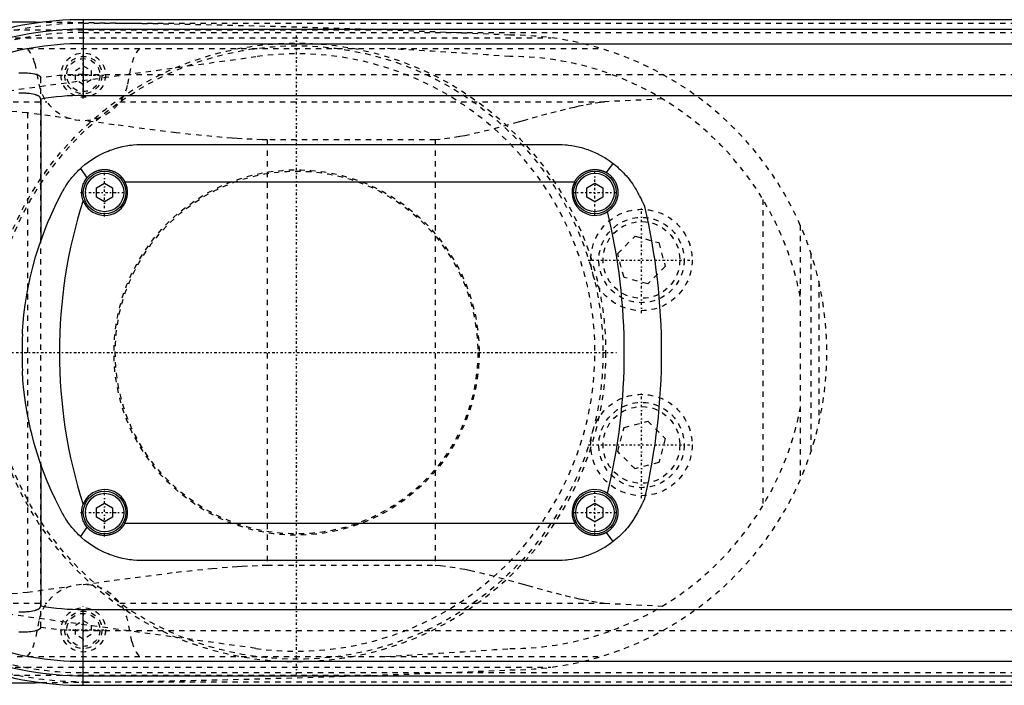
# Model space of a CAD drawing. Extents: x -702 to 168, y -90 to 90.
# Tile 4 of 8: x -452 to -267, y -62 to 62. Entities that reach past the tile are written whole.
import ezdxf

# ---------------------------------------------------------------- set-up
doc = ezdxf.new("R2010")
doc.units = 0
doc.linetypes.add('CENTER', pattern=[1.5, 0.45, -0.5, 0.05, -0.5])
doc.linetypes.add('DASHED', pattern=[2, 1, -1])
for name, color, linetype in [('AM_0', 7, 'CONTINUOUS'), ('AM_3', 7, 'DASHED'), ('AM_7', 7, 'CENTER')]:
    doc.layers.add(name, color=color, linetype=linetype)

msp = doc.modelspace()

# ---------------------------------------------------------------- linework, layer by layer
at = {"layer": 'AM_0', "color": 7, "linetype": 'CONTINUOUS'}
for p, q in [((50, 62.39), (-440, 62.39)), ((-440, 62.39), (-440, 48.19)), ((-440, 60.6), (50, 60.6)), ((-440, 57.89), (50, 57.89)), ((-440, 48.19), (50, 48.19)), ((-448, 47.52), (-448, 20.89)), ((-429, 39), (-351, 39)), ((-341.85, 33.72), (-340.59, 35.44)), ((-440.54, 34.48), (-439.33, 32.73)), ((-437.5, 30.87), (-436, 31.73)), ((-436, 31.73), (-434.5, 30.87)), ((-432.19, 32), (-347.81, 32)), ((-345.5, 30.87), (-344, 31.73)), ((-344, 31.73), (-342.5, 30.87)), ((-437.5, 29.13), (-437.5, 30.87)), ((-434.5, 30.87), (-434.5, 29.13)), ((-345.5, 29.13), (-345.5, 30.87)), ((-342.5, 30.87), (-342.5, 29.13)), ((-436, 28.27), (-437.5, 29.13)), ((-434.5, 29.13), (-436, 28.27)), ((-344, 28.27), (-345.5, 29.13)), ((-342.5, 29.13), (-344, 28.27)), ((-448, -20.89), (-448, -47.52)), ((-437.5, -29.13), (-436, -28.27)), ((-437.5, -30.87), (-437.5, -29.13)), ((-436, -28.27), (-434.5, -29.13)), ((-434.5, -29.13), (-434.5, -30.87)), ((-345.5, -29.13), (-344, -28.27)), ((-345.5, -30.87), (-345.5, -29.13)), ((-344, -28.27), (-342.5, -29.13)), ((-342.5, -29.13), (-342.5, -30.87)), ((-436, -31.73), (-437.5, -30.87)), ((-434.5, -30.87), (-436, -31.73)), ((-344, -31.73), (-345.5, -30.87)), ((-342.5, -30.87), (-344, -31.73)), ((-439.33, -32.73), (-440.54, -34.48)), ((-432.19, -32), (-347.81, -32)), ((-340.59, -35.44), (-341.85, -33.72)), ((-351, -39), (-429, -39)), ((-440, -62.39), (-440, -48.19)), ((-440, -48.19), (50, -48.19)), ((-440, -57.89), (50, -57.89)), ((-440, -60.6), (50, -60.6)), ((-440, -62.39), (50, -62.39))]:
    msp.add_line(p, q, dxfattribs=at)
for points in [[(-448, 47.52, 0), (-448, 47.53, 0), (-448, 47.54, 0), (-448, 47.55, 0), (-448, 47.55, 0), (-448, 47.56, 0), (-448, 47.57, 0), (-448, 47.57, 0), (-448, 47.58, 0), (-448.01, 47.59, 0), (-448.01, 47.6, 0), (-448.01, 47.61, 0), (-448.01, 47.61, 0), (-448.01, 47.62, 0), (-448.01, 47.63, 0), (-448.02, 47.64, 0), (-448.02, 47.65, 0), (-448.02, 47.66, 0), (-448.02, 47.66, 0), (-448.02, 47.67, 0), (-448.03, 47.67, 0), (-448.03, 47.68, 0), (-448.03, 47.69, 0), (-448.03, 47.69, 0), (-448.04, 47.7, 0), (-448.04, 47.71, 0), (-448.04, 47.71, 0), (-448.04, 47.72, 0), (-448.05, 47.73, 0), (-448.05, 47.73, 0), (-448.06, 47.74, 0), (-448.06, 47.75, 0), (-448.07, 47.76, 0), (-448.07, 47.76, 0), (-448.07, 47.77, 0), (-448.07, 47.78, 0), (-448.08, 47.78, 0), (-448.08, 47.79, 0), (-448.09, 47.8, 0), (-448.09, 47.81, 0), (-448.1, 47.81, 0), (-448.1, 47.81, 0), (-448.11, 47.82, 0), (-448.11, 47.83, 0), (-448.12, 47.83, 0), (-448.12, 47.84, 0), (-448.13, 47.85, 0), (-448.13, 47.85, 0), (-448.13, 47.86, 0), (-448.14, 47.86, 0), (-448.15, 47.87, 0), (-448.17, 47.89, 0), (-448.21, 47.93, 0), (-448.23, 47.95, 0), (-448.25, 47.97, 0), (-448.3, 48, 0), (-448.34, 48.03, 0), (-448.39, 48.06, 0), (-448.44, 48.09, 0), (-448.49, 48.11, 0), (-448.51, 48.13, 0), (-448.54, 48.14, 0), (-448.59, 48.16, 0), (-448.64, 48.19, 0), (-448.67, 48.2, 0), (-448.69, 48.21, 0), (-448.75, 48.23, 0), (-448.8, 48.25, 0), (-448.82, 48.26, 0), (-448.85, 48.27, 0), (-448.9, 48.28, 0), (-448.95, 48.3, 0), (-449.13, 48.35, 0), (-449.46, 48.43, 0), (-449.8, 48.49, 0), (-450.14, 48.54, 0), (-450.46, 48.57, 0), (-450.62, 48.58, 0), (-450.78, 48.6, 0), (-451.1, 48.62, 0), (-451.42, 48.63, 0), (-451.74, 48.63, 0), (-452.07, 48.63, 0)], [(-440.54, 34.48, 0), (-440.25, 34.74, 0), (-439.69, 35.22, 0), (-439.11, 35.66, 0), (-438.82, 35.88, 0), (-438.52, 36.08, 0), (-437.91, 36.48, 0), (-437.29, 36.84, 0), (-436.65, 37.18, 0), (-436, 37.49, 0), (-435.35, 37.77, 0), (-435.01, 37.9, 0), (-434.68, 38.02, 0), (-434.01, 38.25, 0), (-433.33, 38.44, 0), (-432.66, 38.6, 0), (-431.98, 38.74, 0), (-431.31, 38.84, 0), (-430.97, 38.89, 0), (-430.64, 38.92, 0), (-429.97, 38.97, 0), (-429.32, 39, 0), (-429, 39, 0)], [(-351, 39, 0), (-350.71, 39, 0), (-350.13, 38.98, 0), (-349.55, 38.94, 0), (-349.25, 38.91, 0), (-348.95, 38.88, 0), (-348.35, 38.79, 0), (-347.75, 38.69, 0), (-347.15, 38.56, 0), (-346.55, 38.41, 0), (-345.95, 38.23, 0), (-345.65, 38.14, 0), (-345.35, 38.03, 0), (-344.76, 37.81, 0), (-344.17, 37.57, 0), (-343.59, 37.3, 0), (-343.02, 37.01, 0), (-342.46, 36.7, 0), (-342.18, 36.53, 0), (-341.91, 36.36, 0), (-341.37, 36.01, 0), (-340.84, 35.63, 0), (-340.59, 35.44, 0)], [(-340.59, 35.44, 0), (-340.43, 35.31, 0), (-340.11, 35.05, 0), (-339.8, 34.79, 0), (-339.65, 34.65, 0), (-339.5, 34.52, 0), (-339.21, 34.24, 0), (-338.92, 33.96, 0), (-338.64, 33.67, 0), (-338.37, 33.38, 0), (-338.11, 33.09, 0), (-337.98, 32.93, 0), (-337.86, 32.78, 0), (-337.61, 32.48, 0), (-337.37, 32.17, 0), (-337.14, 31.85, 0), (-336.92, 31.53, 0), (-336.71, 31.21, 0), (-336.6, 31.04, 0), (-336.5, 30.88, 0), (-336.3, 30.55, 0), (-336.11, 30.21, 0), (-336.02, 30.04, 0)], [(-443.98, 30.04, 0), (-443.9, 30.18, 0), (-443.75, 30.46, 0), (-443.59, 30.73, 0), (-443.51, 30.86, 0), (-443.43, 31, 0), (-443.26, 31.26, 0), (-443.08, 31.52, 0), (-442.91, 31.78, 0), (-442.72, 32.03, 0), (-442.54, 32.29, 0), (-442.44, 32.41, 0), (-442.34, 32.53, 0), (-442.15, 32.78, 0), (-441.95, 33.02, 0), (-441.74, 33.25, 0), (-441.53, 33.49, 0), (-441.32, 33.71, 0), (-441.21, 33.83, 0), (-441.1, 33.94, 0), (-440.88, 34.16, 0), (-440.65, 34.38, 0), (-440.54, 34.48, 0)], [(-439.33, 32.73, 0), (-439.3, 32.75, 0), (-439.25, 32.81, 0), (-439.2, 32.87, 0), (-439.17, 32.9, 0), (-439.15, 32.93, 0), (-439.1, 32.98, 0), (-439.04, 33.04, 0), (-438.99, 33.09, 0), (-438.93, 33.14, 0), (-438.88, 33.19, 0), (-438.85, 33.22, 0), (-438.82, 33.25, 0), (-438.76, 33.3, 0), (-438.7, 33.35, 0), (-438.64, 33.39, 0), (-438.58, 33.44, 0), (-438.51, 33.49, 0), (-438.48, 33.51, 0), (-438.45, 33.53, 0), (-438.39, 33.58, 0), (-438.32, 33.62, 0), (-438.29, 33.64, 0), (-438.25, 33.66, 0), (-438.18, 33.7, 0), (-438.12, 33.74, 0), (-438.08, 33.76, 0), (-438.05, 33.78, 0), (-437.98, 33.82, 0), (-437.9, 33.86, 0), (-437.83, 33.89, 0), (-437.76, 33.92, 0), (-437.69, 33.96, 0), (-437.65, 33.97, 0), (-437.61, 33.99, 0), (-437.54, 34.02, 0), (-437.46, 34.04, 0), (-437.39, 34.07, 0), (-437.31, 34.09, 0), (-437.24, 34.12, 0), (-437.2, 34.13, 0), (-437.16, 34.14, 0), (-437.08, 34.16, 0), (-437.01, 34.18, 0), (-436.93, 34.2, 0), (-436.85, 34.22, 0), (-436.77, 34.23, 0), (-436.73, 34.24, 0), (-436.69, 34.24, 0), (-436.62, 34.26, 0), (-436.54, 34.27, 0), (-436.46, 34.28, 0), (-436.38, 34.28, 0), (-436.31, 34.29, 0), (-436.27, 34.29, 0), (-436.23, 34.29, 0), (-436.15, 34.3, 0), (-436.08, 34.3, 0), (-436, 34.3, 0), (-435.92, 34.3, 0), (-435.85, 34.3, 0), (-435.81, 34.3, 0), (-435.77, 34.29, 0), (-435.69, 34.29, 0), (-435.62, 34.28, 0), (-435.58, 34.28, 0), (-435.54, 34.28, 0), (-435.46, 34.27, 0), (-435.38, 34.26, 0), (-435.34, 34.25, 0), (-435.31, 34.24, 0), (-435.23, 34.23, 0), (-435.15, 34.22, 0), (-435.07, 34.2, 0), (-434.99, 34.18, 0), (-434.92, 34.16, 0), (-434.88, 34.15, 0), (-434.84, 34.14, 0), (-434.76, 34.12, 0), (-434.69, 34.09, 0), (-434.61, 34.07, 0), (-434.54, 34.04, 0), (-434.46, 34.02, 0), (-434.42, 34, 0), (-434.39, 33.99, 0), (-434.31, 33.96, 0), (-434.24, 33.92, 0), (-434.17, 33.89, 0), (-434.09, 33.85, 0), (-434.02, 33.82, 0), (-433.99, 33.8, 0), (-433.95, 33.78, 0), (-433.88, 33.74, 0), (-433.81, 33.7, 0), (-433.75, 33.66, 0), (-433.68, 33.62, 0), (-433.61, 33.58, 0), (-433.58, 33.55, 0), (-433.55, 33.53, 0), (-433.48, 33.49, 0), (-433.42, 33.44, 0), (-433.36, 33.39, 0), (-433.3, 33.34, 0), (-433.24, 33.3, 0), (-433.21, 33.27, 0), (-433.18, 33.25, 0), (-433.12, 33.19, 0), (-433.07, 33.14, 0), (-433.04, 33.12, 0), (-433.01, 33.09, 0), (-432.96, 33.04, 0), (-432.9, 32.98, 0), (-432.88, 32.96, 0), (-432.85, 32.93, 0), (-432.8, 32.87, 0), (-432.75, 32.81, 0), (-432.7, 32.75, 0), (-432.65, 32.69, 0), (-432.6, 32.63, 0), (-432.58, 32.6, 0), (-432.55, 32.57, 0), (-432.51, 32.51, 0), (-432.46, 32.44, 0), (-432.42, 32.38, 0), (-432.37, 32.31, 0), (-432.33, 32.24, 0), (-432.31, 32.21, 0), (-432.29, 32.17, 0), (-432.25, 32.11, 0), (-432.21, 32.04, 0), (-432.19, 32, 0)], [(-347.81, 32, 0), (-347.79, 32.03, 0), (-347.76, 32.09, 0), (-347.73, 32.14, 0), (-347.71, 32.17, 0), (-347.7, 32.2, 0), (-347.66, 32.25, 0), (-347.63, 32.31, 0), (-347.59, 32.36, 0), (-347.56, 32.42, 0), (-347.52, 32.47, 0), (-347.5, 32.5, 0), (-347.48, 32.52, 0), (-347.44, 32.57, 0), (-347.41, 32.63, 0), (-347.37, 32.68, 0), (-347.33, 32.72, 0), (-347.29, 32.77, 0), (-347.27, 32.8, 0), (-347.25, 32.82, 0), (-347.2, 32.87, 0), (-347.16, 32.91, 0), (-347.14, 32.94, 0), (-347.12, 32.96, 0), (-347.08, 33, 0), (-347.03, 33.05, 0), (-347.01, 33.07, 0), (-346.99, 33.09, 0), (-346.94, 33.13, 0), (-346.9, 33.18, 0), (-346.85, 33.22, 0), (-346.8, 33.26, 0), (-346.76, 33.3, 0), (-346.73, 33.32, 0), (-346.71, 33.34, 0), (-346.66, 33.38, 0), (-346.61, 33.42, 0), (-346.56, 33.46, 0), (-346.5, 33.5, 0), (-346.45, 33.53, 0), (-346.42, 33.55, 0), (-346.4, 33.57, 0), (-346.34, 33.6, 0), (-346.29, 33.64, 0), (-346.24, 33.67, 0), (-346.18, 33.71, 0), (-346.12, 33.74, 0), (-346.1, 33.75, 0), (-346.07, 33.77, 0), (-346.01, 33.8, 0), (-345.95, 33.83, 0), (-345.89, 33.86, 0), (-345.84, 33.89, 0), (-345.78, 33.92, 0), (-345.75, 33.93, 0), (-345.72, 33.94, 0), (-345.66, 33.97, 0), (-345.6, 33.99, 0), (-345.54, 34.02, 0), (-345.47, 34.04, 0), (-345.41, 34.06, 0), (-345.38, 34.07, 0), (-345.35, 34.08, 0), (-345.29, 34.1, 0), (-345.23, 34.12, 0), (-345.2, 34.13, 0), (-345.16, 34.14, 0), (-345.1, 34.16, 0), (-345.04, 34.17, 0), (-345.01, 34.18, 0), (-344.98, 34.19, 0), (-344.91, 34.2, 0), (-344.85, 34.22, 0), (-344.79, 34.23, 0), (-344.72, 34.24, 0), (-344.66, 34.25, 0), (-344.63, 34.25, 0), (-344.6, 34.26, 0), (-344.53, 34.27, 0), (-344.47, 34.27, 0), (-344.41, 34.28, 0), (-344.34, 34.29, 0), (-344.28, 34.29, 0), (-344.25, 34.29, 0), (-344.22, 34.29, 0), (-344.15, 34.3, 0), (-344.09, 34.3, 0), (-344.03, 34.3, 0), (-343.97, 34.3, 0), (-343.91, 34.3, 0), (-343.87, 34.3, 0), (-343.84, 34.3, 0), (-343.78, 34.29, 0), (-343.72, 34.29, 0), (-343.65, 34.29, 0), (-343.59, 34.28, 0), (-343.53, 34.27, 0), (-343.5, 34.27, 0), (-343.47, 34.27, 0), (-343.4, 34.26, 0), (-343.34, 34.25, 0), (-343.27, 34.24, 0), (-343.21, 34.23, 0), (-343.15, 34.21, 0), (-343.12, 34.21, 0), (-343.08, 34.2, 0), (-343.02, 34.19, 0), (-342.96, 34.17, 0), (-342.93, 34.16, 0), (-342.9, 34.16, 0), (-342.83, 34.14, 0), (-342.77, 34.12, 0), (-342.74, 34.11, 0), (-342.71, 34.1, 0), (-342.65, 34.08, 0), (-342.58, 34.06, 0), (-342.52, 34.04, 0), (-342.46, 34.02, 0), (-342.4, 33.99, 0), (-342.37, 33.98, 0), (-342.34, 33.97, 0), (-342.28, 33.94, 0), (-342.22, 33.92, 0), (-342.16, 33.89, 0), (-342.1, 33.86, 0), (-342.05, 33.83, 0), (-342.02, 33.82, 0), (-341.99, 33.8, 0), (-341.93, 33.77, 0), (-341.87, 33.74, 0), (-341.85, 33.72, 0)], [(-341.85, 33.72, 0), (-341.81, 33.7, 0), (-341.74, 33.66, 0), (-341.67, 33.62, 0), (-341.64, 33.59, 0), (-341.61, 33.57, 0), (-341.54, 33.53, 0), (-341.48, 33.48, 0), (-341.41, 33.43, 0), (-341.35, 33.38, 0), (-341.28, 33.33, 0), (-341.25, 33.31, 0), (-341.22, 33.28, 0), (-341.16, 33.23, 0), (-341.1, 33.18, 0), (-341.04, 33.12, 0), (-340.98, 33.07, 0), (-340.93, 33.01, 0), (-340.9, 32.98, 0), (-340.87, 32.95, 0), (-340.82, 32.89, 0), (-340.76, 32.83, 0), (-340.74, 32.8, 0), (-340.71, 32.77, 0), (-340.66, 32.71, 0), (-340.61, 32.64, 0), (-340.58, 32.61, 0), (-340.56, 32.58, 0), (-340.51, 32.51, 0), (-340.46, 32.45, 0), (-340.42, 32.38, 0), (-340.37, 32.31, 0), (-340.33, 32.24, 0), (-340.31, 32.21, 0), (-340.29, 32.17, 0), (-340.25, 32.1, 0), (-340.21, 32.03, 0), (-340.17, 31.96, 0), (-340.14, 31.89, 0), (-340.1, 31.82, 0), (-340.09, 31.78, 0), (-340.07, 31.74, 0), (-340.04, 31.67, 0), (-340.01, 31.59, 0), (-339.98, 31.52, 0), (-339.95, 31.44, 0), (-339.92, 31.36, 0), (-339.91, 31.32, 0), (-339.9, 31.28, 0), (-339.87, 31.2, 0), (-339.85, 31.13, 0), (-339.83, 31.05, 0), (-339.81, 30.97, 0), (-339.79, 30.89, 0), (-339.78, 30.85, 0), (-339.78, 30.81, 0), (-339.76, 30.73, 0), (-339.75, 30.65, 0), (-339.74, 30.57, 0), (-339.73, 30.49, 0), (-339.72, 30.41, 0), (-339.72, 30.37, 0), (-339.71, 30.33, 0), (-339.71, 30.24, 0), (-339.7, 30.16, 0), (-339.7, 30.12, 0), (-339.7, 30.08, 0), (-339.7, 30, 0), (-339.7, 29.92, 0), (-339.7, 29.88, 0), (-339.7, 29.84, 0), (-339.71, 29.76, 0), (-339.71, 29.68, 0), (-339.72, 29.6, 0), (-339.73, 29.52, 0), (-339.74, 29.44, 0), (-339.74, 29.4, 0), (-339.75, 29.36, 0), (-339.76, 29.28, 0), (-339.78, 29.2, 0), (-339.79, 29.12, 0), (-339.81, 29.04, 0), (-339.83, 28.96, 0), (-339.84, 28.92, 0), (-339.85, 28.88, 0), (-339.87, 28.8, 0), (-339.89, 28.73, 0), (-339.92, 28.65, 0), (-339.94, 28.57, 0), (-339.97, 28.5, 0), (-339.98, 28.46, 0), (-340, 28.42, 0), (-340.03, 28.35, 0), (-340.06, 28.28, 0), (-340.09, 28.2, 0), (-340.13, 28.13, 0), (-340.16, 28.06, 0), (-340.18, 28.02, 0), (-340.2, 27.99, 0), (-340.24, 27.91, 0), (-340.28, 27.84, 0), (-340.32, 27.78, 0), (-340.36, 27.71, 0), (-340.41, 27.64, 0), (-340.43, 27.61, 0), (-340.45, 27.57, 0), (-340.5, 27.51, 0), (-340.54, 27.44, 0), (-340.57, 27.41, 0), (-340.59, 27.38, 0), (-340.64, 27.31, 0), (-340.69, 27.25, 0), (-340.72, 27.22, 0), (-340.75, 27.19, 0), (-340.8, 27.13, 0), (-340.85, 27.07, 0), (-340.91, 27.01, 0), (-340.97, 26.95, 0), (-341.03, 26.89, 0), (-341.06, 26.87, 0), (-341.09, 26.84, 0), (-341.15, 26.78, 0), (-341.21, 26.73, 0), (-341.27, 26.68, 0), (-341.33, 26.63, 0), (-341.4, 26.58, 0), (-341.43, 26.55, 0), (-341.46, 26.53, 0), (-341.53, 26.48, 0), (-341.6, 26.43, 0), (-341.63, 26.41, 0)], [(-440.03, 28.49, 0), (-440.07, 28.61, 0), (-440.14, 28.85, 0), (-440.2, 29.09, 0), (-440.23, 29.21, 0), (-440.25, 29.34, 0), (-440.28, 29.58, 0), (-440.3, 29.83, 0), (-440.3, 30.08, 0), (-440.29, 30.33, 0), (-440.26, 30.58, 0), (-440.24, 30.7, 0), (-440.22, 30.82, 0), (-440.17, 31.07, 0), (-440.1, 31.31, 0), (-440.01, 31.54, 0), (-439.92, 31.77, 0), (-439.81, 32, 0), (-439.75, 32.11, 0), (-439.69, 32.21, 0), (-439.55, 32.42, 0), (-439.4, 32.63, 0), (-439.33, 32.73, 0)], [(-451.44, 3.41, 0), (-451.44, 3.41, 0), (-451.44, 3.41, 0), (-451.44, 3.41, 0), (-451.44, 3.41, 0), (-451.44, 3.41, 0), (-451.44, 3.41, 0), (-451.44, 3.41, 0), (-451.44, 3.41, 0), (-451.44, 3.41, 0), (-451.44, 3.42, 0), (-451.44, 3.42, 0), (-451.44, 3.42, 0), (-451.44, 3.42, 0), (-451.44, 3.42, 0), (-451.44, 3.42, 0), (-451.44, 3.42, 0), (-451.44, 3.42, 0), (-451.44, 3.42, 0), (-451.44, 3.42, 0), (-451.44, 3.42, 0), (-451.44, 3.42, 0), (-451.44, 3.42, 0), (-451.44, 3.42, 0), (-451.44, 3.42, 0), (-451.44, 3.42, 0), (-451.44, 3.42, 0), (-451.44, 3.42, 0), (-451.44, 3.42, 0), (-451.44, 3.42, 0), (-451.44, 3.42, 0), (-451.44, 3.42, 0), (-451.44, 3.42, 0), (-451.44, 3.42, 0), (-451.44, 3.42, 0), (-451.44, 3.43, 0), (-451.44, 3.43, 0), (-451.44, 3.43, 0), (-451.44, 3.43, 0), (-451.44, 3.44, 0), (-451.44, 3.45, 0), (-451.44, 3.45, 0), (-451.44, 3.46, 0), (-451.44, 3.46, 0), (-451.44, 3.47, 0), (-451.44, 3.48, 0), (-451.44, 3.49, 0), (-451.44, 3.5, 0), (-451.44, 3.5, 0), (-451.44, 3.51, 0), (-451.44, 3.52, 0), (-451.44, 3.53, 0), (-451.44, 3.53, 0), (-451.43, 3.54, 0), (-451.43, 3.55, 0), (-451.43, 3.56, 0), (-451.43, 3.56, 0), (-451.43, 3.57, 0), (-451.43, 3.58, 0), (-451.43, 3.59, 0), (-451.43, 3.63, 0), (-451.43, 3.7, 0), (-451.42, 3.77, 0), (-451.42, 3.85, 0), (-451.41, 3.94, 0), (-451.41, 3.98, 0), (-451.41, 4.03, 0), (-451.4, 4.12, 0), (-451.39, 4.23, 0), (-451.36, 4.63, 0), (-451.33, 5.03, 0), (-451.3, 5.47, 0), (-451.21, 6.44, 0), (-451.08, 7.57, 0), (-450.9, 8.91, 0), (-450.67, 10.45, 0), (-450.36, 12.16, 0), (-450.17, 13.07, 0), (-449.97, 14.02, 0), (-449.49, 15.98, 0), (-448.95, 17.92, 0), (-448.35, 19.84, 0), (-447.69, 21.74, 0), (-446.97, 23.63, 0), (-446.59, 24.56, 0), (-446.19, 25.49, 0), (-445.35, 27.33, 0), (-444.45, 29.15, 0), (-443.98, 30.04, 0)], [(-336.02, 30.04, 0), (-335.97, 29.95, 0), (-335.87, 29.75, 0), (-335.77, 29.56, 0), (-335.71, 29.46, 0), (-335.66, 29.36, 0), (-335.56, 29.16, 0), (-335.46, 28.97, 0), (-335.36, 28.78, 0), (-335.27, 28.59, 0), (-335.18, 28.41, 0), (-335.13, 28.33, 0), (-335.09, 28.24, 0), (-335.01, 28.08, 0), (-334.94, 27.93, 0), (-334.9, 27.84, 0), (-334.89, 27.82, 0), (-334.87, 27.8, 0), (-334.87, 27.79, 0), (-334.86, 27.77, 0), (-334.85, 27.75, 0), (-334.84, 27.73, 0), (-334.83, 27.71, 0), (-334.82, 27.69, 0), (-334.81, 27.67, 0), (-334.81, 27.66, 0), (-334.8, 27.65, 0), (-334.79, 27.63, 0), (-334.78, 27.61, 0), (-334.77, 27.59, 0), (-334.76, 27.57, 0), (-334.76, 27.55, 0), (-334.75, 27.54, 0), (-334.75, 27.54, 0), (-334.74, 27.52, 0), (-334.73, 27.5, 0), (-334.73, 27.5, 0), (-334.72, 27.49, 0), (-334.72, 27.47, 0), (-334.71, 27.46, 0), (-334.71, 27.45, 0), (-334.7, 27.45, 0), (-334.7, 27.43, 0), (-334.69, 27.42, 0), (-334.69, 27.41, 0), (-334.68, 27.4, 0), (-334.68, 27.39, 0), (-334.68, 27.39, 0), (-334.67, 27.38, 0), (-334.67, 27.38, 0), (-334.67, 27.37, 0), (-334.67, 27.36, 0), (-334.66, 27.36, 0), (-334.66, 27.36, 0), (-334.66, 27.35, 0), (-334.66, 27.35, 0), (-334.66, 27.35, 0), (-334.66, 27.35, 0), (-334.66, 27.35, 0)], [(-443.98, -30.04, 0), (-444.41, -29.21, 0), (-445.25, -27.54, 0), (-446.04, -25.84, 0), (-446.41, -24.98, 0), (-446.78, -24.12, 0), (-447.46, -22.38, 0), (-448.09, -20.62, 0), (-448.67, -18.85, 0), (-449.2, -17.06, 0), (-449.67, -15.26, 0), (-449.89, -14.36, 0), (-450.09, -13.45, 0), (-450.46, -11.63, 0), (-450.77, -9.81, 0), (-451.03, -8.01, 0), (-451.21, -6.45, 0), (-451.32, -5.17, 0), (-451.36, -4.67, 0), (-451.37, -4.59, 0), (-451.38, -4.45, 0), (-451.39, -4.32, 0), (-451.39, -4.26, 0), (-451.39, -4.2, 0), (-451.4, -4.09, 0), (-451.41, -3.99, 0), (-451.41, -3.9, 0), (-451.42, -3.82, 0), (-451.42, -3.75, 0), (-451.42, -3.72, 0), (-451.43, -3.68, 0), (-451.43, -3.63, 0), (-451.43, -3.58, 0), (-451.43, -3.55, 0), (-451.43, -3.54, 0), (-451.43, -3.54, 0), (-451.44, -3.53, 0), (-451.44, -3.53, 0), (-451.44, -3.52, 0), (-451.44, -3.52, 0), (-451.44, -3.51, 0), (-451.44, -3.51, 0), (-451.44, -3.5, 0), (-451.44, -3.5, 0), (-451.44, -3.49, 0), (-451.44, -3.49, 0), (-451.44, -3.48, 0), (-451.44, -3.48, 0), (-451.44, -3.47, 0), (-451.44, -3.47, 0), (-451.44, -3.47, 0), (-451.44, -3.47, 0), (-451.44, -3.46, 0), (-451.44, -3.46, 0), (-451.44, -3.45, 0), (-451.44, -3.45, 0), (-451.44, -3.45, 0), (-451.44, -3.45, 0), (-451.44, -3.44, 0), (-451.44, -3.44, 0), (-451.44, -3.44, 0), (-451.44, -3.44, 0), (-451.44, -3.43, 0), (-451.44, -3.43, 0), (-451.44, -3.43, 0), (-451.44, -3.43, 0), (-451.44, -3.42, 0), (-451.44, -3.42, 0), (-451.44, -3.42, 0), (-451.44, -3.42, 0), (-451.44, -3.42, 0), (-451.44, -3.42, 0), (-451.44, -3.42, 0), (-451.44, -3.42, 0), (-451.44, -3.41, 0), (-451.44, -3.41, 0), (-451.44, -3.41, 0)], [(-341.63, -26.41, 0), (-341.6, -26.43, 0), (-341.53, -26.48, 0), (-341.46, -26.53, 0), (-341.43, -26.55, 0), (-341.4, -26.58, 0), (-341.33, -26.63, 0), (-341.27, -26.68, 0), (-341.21, -26.73, 0), (-341.15, -26.78, 0), (-341.08, -26.84, 0), (-341.06, -26.87, 0), (-341.03, -26.89, 0), (-340.97, -26.95, 0), (-340.91, -27.01, 0), (-340.85, -27.07, 0), (-340.8, -27.13, 0), (-340.75, -27.19, 0), (-340.72, -27.22, 0), (-340.69, -27.25, 0), (-340.64, -27.31, 0), (-340.59, -27.38, 0), (-340.57, -27.41, 0), (-340.54, -27.44, 0), (-340.5, -27.51, 0), (-340.45, -27.57, 0), (-340.43, -27.61, 0), (-340.41, -27.64, 0), (-340.36, -27.71, 0), (-340.32, -27.78, 0), (-340.28, -27.84, 0), (-340.24, -27.91, 0), (-340.2, -27.99, 0), (-340.18, -28.02, 0), (-340.16, -28.06, 0), (-340.13, -28.13, 0), (-340.09, -28.2, 0), (-340.06, -28.28, 0), (-340.03, -28.35, 0), (-340, -28.42, 0), (-339.98, -28.46, 0), (-339.97, -28.5, 0), (-339.94, -28.57, 0), (-339.92, -28.65, 0), (-339.89, -28.73, 0), (-339.87, -28.8, 0), (-339.85, -28.88, 0), (-339.84, -28.92, 0), (-339.83, -28.96, 0), (-339.81, -29.04, 0), (-339.79, -29.12, 0), (-339.78, -29.2, 0), (-339.76, -29.28, 0), (-339.75, -29.36, 0), (-339.74, -29.4, 0), (-339.74, -29.44, 0), (-339.73, -29.52, 0), (-339.72, -29.6, 0), (-339.71, -29.68, 0), (-339.71, -29.76, 0), (-339.7, -29.84, 0), (-339.7, -29.88, 0), (-339.7, -29.92, 0), (-339.7, -30, 0), (-339.7, -30.08, 0), (-339.7, -30.12, 0), (-339.7, -30.16, 0), (-339.71, -30.24, 0), (-339.71, -30.32, 0), (-339.72, -30.37, 0), (-339.72, -30.41, 0), (-339.73, -30.49, 0), (-339.74, -30.57, 0), (-339.75, -30.65, 0), (-339.76, -30.73, 0), (-339.78, -30.81, 0), (-339.78, -30.85, 0), (-339.79, -30.89, 0), (-339.81, -30.97, 0), (-339.83, -31.05, 0), (-339.85, -31.13, 0), (-339.87, -31.21, 0), (-339.9, -31.28, 0), (-339.91, -31.32, 0), (-339.92, -31.36, 0), (-339.95, -31.44, 0), (-339.98, -31.52, 0), (-340.01, -31.59, 0), (-340.04, -31.67, 0), (-340.07, -31.74, 0), (-340.09, -31.78, 0), (-340.1, -31.82, 0), (-340.14, -31.89, 0), (-340.17, -31.96, 0), (-340.21, -32.03, 0), (-340.25, -32.1, 0), (-340.29, -32.17, 0), (-340.31, -32.21, 0), (-340.33, -32.24, 0), (-340.37, -32.31, 0), (-340.42, -32.38, 0), (-340.46, -32.45, 0), (-340.51, -32.51, 0), (-340.56, -32.58, 0), (-340.58, -32.61, 0), (-340.61, -32.64, 0), (-340.66, -32.71, 0), (-340.71, -32.77, 0), (-340.74, -32.8, 0), (-340.76, -32.83, 0), (-340.82, -32.89, 0), (-340.87, -32.95, 0), (-340.9, -32.98, 0), (-340.93, -33.01, 0), (-340.98, -33.07, 0), (-341.04, -33.12, 0), (-341.1, -33.18, 0), (-341.16, -33.23, 0), (-341.22, -33.28, 0), (-341.25, -33.31, 0), (-341.28, -33.33, 0), (-341.35, -33.38, 0), (-341.41, -33.43, 0), (-341.48, -33.48, 0), (-341.54, -33.53, 0), (-341.61, -33.57, 0), (-341.64, -33.6, 0), (-341.67, -33.62, 0), (-341.74, -33.66, 0), (-341.81, -33.7, 0), (-341.85, -33.72, 0)], [(-334.66, -27.35, 0), (-334.66, -27.35, 0), (-334.66, -27.35, 0), (-334.66, -27.35, 0), (-334.66, -27.35, 0), (-334.66, -27.36, 0), (-334.66, -27.36, 0), (-334.67, -27.37, 0), (-334.67, -27.37, 0), (-334.67, -27.38, 0), (-334.68, -27.39, 0), (-334.68, -27.39, 0), (-334.68, -27.39, 0), (-334.68, -27.4, 0), (-334.69, -27.41, 0), (-334.69, -27.42, 0), (-334.7, -27.44, 0), (-334.71, -27.45, 0), (-334.71, -27.46, 0), (-334.71, -27.46, 0), (-334.72, -27.48, 0), (-334.73, -27.49, 0), (-334.73, -27.5, 0), (-334.73, -27.51, 0), (-334.74, -27.52, 0), (-334.75, -27.54, 0), (-334.75, -27.55, 0), (-334.76, -27.56, 0), (-334.77, -27.58, 0), (-334.78, -27.6, 0), (-334.79, -27.61, 0), (-334.79, -27.63, 0), (-334.8, -27.65, 0), (-334.81, -27.67, 0), (-334.81, -27.68, 0), (-334.83, -27.7, 0), (-334.84, -27.72, 0), (-334.85, -27.74, 0), (-334.86, -27.76, 0), (-334.87, -27.79, 0), (-334.87, -27.8, 0), (-334.88, -27.81, 0), (-334.89, -27.83, 0), (-334.9, -27.86, 0), (-334.95, -27.94, 0), (-335.02, -28.1, 0), (-335.11, -28.27, 0), (-335.15, -28.36, 0), (-335.19, -28.44, 0), (-335.28, -28.62, 0), (-335.37, -28.8, 0), (-335.47, -28.99, 0), (-335.56, -29.17, 0), (-335.66, -29.36, 0), (-335.71, -29.46, 0), (-335.77, -29.56, 0), (-335.87, -29.75, 0), (-335.97, -29.95, 0), (-336.02, -30.04, 0)], [(-439.33, -32.73, 0), (-439.4, -32.63, 0), (-439.55, -32.43, 0), (-439.69, -32.21, 0), (-439.75, -32.11, 0), (-439.81, -32, 0), (-439.92, -31.77, 0), (-440.01, -31.54, 0), (-440.1, -31.31, 0), (-440.17, -31.07, 0), (-440.22, -30.82, 0), (-440.24, -30.7, 0), (-440.26, -30.58, 0), (-440.29, -30.33, 0), (-440.3, -30.08, 0), (-440.3, -29.83, 0), (-440.28, -29.58, 0), (-440.25, -29.34, 0), (-440.23, -29.21, 0), (-440.2, -29.09, 0), (-440.14, -28.85, 0), (-440.07, -28.61, 0), (-440.03, -28.49, 0)], [(-440.54, -34.48, 0), (-440.65, -34.38, 0), (-440.88, -34.16, 0), (-441.1, -33.94, 0), (-441.21, -33.83, 0), (-441.32, -33.71, 0), (-441.53, -33.49, 0), (-441.74, -33.25, 0), (-441.95, -33.02, 0), (-442.15, -32.78, 0), (-442.34, -32.53, 0), (-442.44, -32.41, 0), (-442.53, -32.29, 0), (-442.72, -32.04, 0), (-442.9, -31.78, 0), (-443.08, -31.52, 0), (-443.26, -31.26, 0), (-443.42, -31, 0), (-443.51, -30.86, 0), (-443.59, -30.73, 0), (-443.75, -30.46, 0), (-443.9, -30.18, 0), (-443.98, -30.04, 0)], [(-336.02, -30.04, 0), (-336.12, -30.22, 0), (-336.31, -30.56, 0), (-336.51, -30.9, 0), (-336.62, -31.06, 0), (-336.72, -31.23, 0), (-336.94, -31.56, 0), (-337.17, -31.89, 0), (-337.41, -32.21, 0), (-337.65, -32.53, 0), (-337.91, -32.84, 0), (-338.04, -33, 0), (-338.17, -33.15, 0), (-338.43, -33.45, 0), (-338.71, -33.74, 0), (-338.98, -34.02, 0), (-339.26, -34.3, 0), (-339.55, -34.57, 0), (-339.7, -34.7, 0), (-339.84, -34.83, 0), (-340.14, -35.08, 0), (-340.44, -35.32, 0), (-340.59, -35.44, 0)], [(-432.19, -32, 0), (-432.21, -32.04, 0), (-432.25, -32.11, 0), (-432.29, -32.17, 0), (-432.31, -32.21, 0), (-432.33, -32.24, 0), (-432.37, -32.31, 0), (-432.42, -32.38, 0), (-432.46, -32.44, 0), (-432.51, -32.51, 0), (-432.55, -32.57, 0), (-432.58, -32.6, 0), (-432.6, -32.63, 0), (-432.65, -32.69, 0), (-432.7, -32.75, 0), (-432.75, -32.81, 0), (-432.8, -32.87, 0), (-432.85, -32.93, 0), (-432.88, -32.95, 0), (-432.9, -32.98, 0), (-432.96, -33.04, 0), (-433.01, -33.09, 0), (-433.04, -33.12, 0), (-433.06, -33.14, 0), (-433.12, -33.19, 0), (-433.18, -33.25, 0), (-433.21, -33.27, 0), (-433.24, -33.3, 0), (-433.3, -33.34, 0), (-433.36, -33.39, 0), (-433.42, -33.44, 0), (-433.48, -33.49, 0), (-433.55, -33.53, 0), (-433.58, -33.55, 0), (-433.61, -33.58, 0), (-433.68, -33.62, 0), (-433.75, -33.66, 0), (-433.81, -33.7, 0), (-433.88, -33.74, 0), (-433.95, -33.78, 0), (-433.99, -33.8, 0), (-434.02, -33.82, 0), (-434.09, -33.85, 0), (-434.17, -33.89, 0), (-434.24, -33.92, 0), (-434.31, -33.96, 0), (-434.39, -33.99, 0), (-434.42, -34, 0), (-434.46, -34.02, 0), (-434.54, -34.04, 0), (-434.61, -34.07, 0), (-434.69, -34.09, 0), (-434.76, -34.12, 0), (-434.84, -34.14, 0), (-434.88, -34.15, 0), (-434.92, -34.16, 0), (-434.99, -34.18, 0), (-435.07, -34.2, 0), (-435.15, -34.21, 0), (-435.23, -34.23, 0), (-435.3, -34.24, 0), (-435.34, -34.25, 0), (-435.38, -34.26, 0), (-435.46, -34.27, 0), (-435.54, -34.28, 0), (-435.58, -34.28, 0), (-435.61, -34.28, 0), (-435.69, -34.29, 0), (-435.77, -34.29, 0), (-435.81, -34.3, 0), (-435.85, -34.3, 0), (-435.92, -34.3, 0), (-436, -34.3, 0), (-436.07, -34.3, 0), (-436.15, -34.3, 0), (-436.23, -34.29, 0), (-436.27, -34.29, 0), (-436.31, -34.29, 0), (-436.38, -34.28, 0), (-436.46, -34.28, 0), (-436.54, -34.27, 0), (-436.62, -34.26, 0), (-436.69, -34.24, 0), (-436.73, -34.24, 0), (-436.77, -34.23, 0), (-436.85, -34.22, 0), (-436.93, -34.2, 0), (-437, -34.18, 0), (-437.08, -34.16, 0), (-437.16, -34.14, 0), (-437.2, -34.13, 0), (-437.24, -34.12, 0), (-437.31, -34.1, 0), (-437.39, -34.07, 0), (-437.46, -34.04, 0), (-437.54, -34.02, 0), (-437.61, -33.99, 0), (-437.65, -33.97, 0), (-437.69, -33.96, 0), (-437.76, -33.92, 0), (-437.83, -33.89, 0), (-437.9, -33.86, 0), (-437.98, -33.82, 0), (-438.05, -33.78, 0), (-438.08, -33.76, 0), (-438.12, -33.74, 0), (-438.18, -33.7, 0), (-438.25, -33.66, 0), (-438.29, -33.64, 0), (-438.32, -33.62, 0), (-438.39, -33.58, 0), (-438.45, -33.53, 0), (-438.48, -33.51, 0), (-438.52, -33.49, 0), (-438.58, -33.44, 0), (-438.64, -33.39, 0), (-438.7, -33.35, 0), (-438.76, -33.3, 0), (-438.82, -33.25, 0), (-438.85, -33.22, 0), (-438.88, -33.2, 0), (-438.93, -33.14, 0), (-438.99, -33.09, 0), (-439.04, -33.04, 0), (-439.1, -32.98, 0), (-439.15, -32.93, 0), (-439.17, -32.9, 0), (-439.2, -32.87, 0), (-439.25, -32.81, 0), (-439.3, -32.75, 0), (-439.33, -32.73, 0)], [(-341.85, -33.72, 0), (-341.87, -33.74, 0), (-341.93, -33.77, 0), (-341.99, -33.8, 0), (-342.02, -33.82, 0), (-342.05, -33.83, 0), (-342.1, -33.86, 0), (-342.16, -33.89, 0), (-342.22, -33.92, 0), (-342.28, -33.94, 0), (-342.34, -33.97, 0), (-342.37, -33.98, 0), (-342.4, -33.99, 0), (-342.46, -34.02, 0), (-342.52, -34.04, 0), (-342.58, -34.06, 0), (-342.65, -34.08, 0), (-342.71, -34.1, 0), (-342.74, -34.11, 0), (-342.77, -34.12, 0), (-342.83, -34.14, 0), (-342.9, -34.16, 0), (-342.93, -34.16, 0), (-342.96, -34.17, 0), (-343.02, -34.19, 0), (-343.08, -34.2, 0), (-343.12, -34.21, 0), (-343.15, -34.21, 0), (-343.21, -34.23, 0), (-343.27, -34.24, 0), (-343.34, -34.25, 0), (-343.4, -34.26, 0), (-343.47, -34.27, 0), (-343.5, -34.27, 0), (-343.53, -34.27, 0), (-343.59, -34.28, 0), (-343.65, -34.29, 0), (-343.72, -34.29, 0), (-343.78, -34.29, 0), (-343.84, -34.3, 0), (-343.87, -34.3, 0), (-343.91, -34.3, 0), (-343.97, -34.3, 0), (-344.03, -34.3, 0), (-344.09, -34.3, 0), (-344.15, -34.3, 0), (-344.22, -34.29, 0), (-344.25, -34.29, 0), (-344.28, -34.29, 0), (-344.34, -34.29, 0), (-344.41, -34.28, 0), (-344.47, -34.27, 0), (-344.53, -34.27, 0), (-344.6, -34.26, 0), (-344.63, -34.25, 0), (-344.66, -34.25, 0), (-344.72, -34.24, 0), (-344.79, -34.23, 0), (-344.85, -34.22, 0), (-344.91, -34.2, 0), (-344.98, -34.19, 0), (-345.01, -34.18, 0), (-345.04, -34.17, 0), (-345.1, -34.16, 0), (-345.16, -34.14, 0), (-345.2, -34.13, 0), (-345.23, -34.12, 0), (-345.29, -34.1, 0), (-345.35, -34.08, 0), (-345.38, -34.07, 0), (-345.41, -34.06, 0), (-345.47, -34.04, 0), (-345.54, -34.02, 0), (-345.6, -33.99, 0), (-345.66, -33.97, 0), (-345.72, -33.94, 0), (-345.75, -33.93, 0), (-345.78, -33.92, 0), (-345.84, -33.89, 0), (-345.89, -33.86, 0), (-345.95, -33.83, 0), (-346.01, -33.8, 0), (-346.07, -33.77, 0), (-346.1, -33.75, 0), (-346.12, -33.74, 0), (-346.18, -33.71, 0), (-346.24, -33.67, 0), (-346.29, -33.64, 0), (-346.34, -33.6, 0), (-346.4, -33.57, 0), (-346.42, -33.55, 0), (-346.45, -33.53, 0), (-346.5, -33.5, 0), (-346.56, -33.46, 0), (-346.61, -33.42, 0), (-346.66, -33.38, 0), (-346.71, -33.34, 0), (-346.73, -33.32, 0), (-346.76, -33.3, 0), (-346.8, -33.26, 0), (-346.85, -33.22, 0), (-346.9, -33.18, 0), (-346.94, -33.13, 0), (-346.99, -33.09, 0), (-347.01, -33.07, 0), (-347.03, -33.05, 0), (-347.08, -33, 0), (-347.12, -32.96, 0), (-347.14, -32.94, 0), (-347.16, -32.91, 0), (-347.2, -32.87, 0), (-347.25, -32.82, 0), (-347.27, -32.8, 0), (-347.29, -32.77, 0), (-347.33, -32.72, 0), (-347.37, -32.68, 0), (-347.41, -32.63, 0), (-347.44, -32.57, 0), (-347.48, -32.52, 0), (-347.5, -32.5, 0), (-347.52, -32.47, 0), (-347.56, -32.42, 0), (-347.59, -32.36, 0), (-347.63, -32.31, 0), (-347.66, -32.25, 0), (-347.7, -32.2, 0), (-347.71, -32.17, 0), (-347.73, -32.14, 0), (-347.76, -32.09, 0), (-347.79, -32.03, 0), (-347.81, -32, 0)], [(-429, -39, 0), (-429.32, -39, 0), (-429.97, -38.97, 0), (-430.64, -38.92, 0), (-430.97, -38.89, 0), (-431.31, -38.84, 0), (-431.98, -38.74, 0), (-432.66, -38.6, 0), (-433.33, -38.44, 0), (-434.01, -38.25, 0), (-434.68, -38.02, 0), (-435.01, -37.9, 0), (-435.35, -37.77, 0), (-436, -37.49, 0), (-436.65, -37.18, 0), (-437.29, -36.84, 0), (-437.91, -36.48, 0), (-438.52, -36.08, 0), (-438.82, -35.88, 0), (-439.11, -35.66, 0), (-439.69, -35.22, 0), (-440.25, -34.74, 0), (-440.54, -34.48, 0)], [(-340.59, -35.44, 0), (-340.84, -35.63, 0), (-341.37, -36.01, 0), (-341.91, -36.36, 0), (-342.18, -36.53, 0), (-342.46, -36.7, 0), (-343.02, -37.01, 0), (-343.59, -37.3, 0), (-344.17, -37.57, 0), (-344.76, -37.81, 0), (-345.35, -38.03, 0), (-345.65, -38.14, 0), (-345.95, -38.23, 0), (-346.55, -38.41, 0), (-347.15, -38.56, 0), (-347.75, -38.69, 0), (-348.35, -38.79, 0), (-348.95, -38.88, 0), (-349.25, -38.91, 0), (-349.55, -38.94, 0), (-350.13, -38.98, 0), (-350.71, -39, 0), (-351, -39, 0)], [(-452.07, -48.63, 0), (-451.74, -48.63, 0), (-451.42, -48.63, 0), (-451.1, -48.62, 0), (-450.78, -48.6, 0), (-450.62, -48.58, 0), (-450.46, -48.57, 0), (-450.14, -48.54, 0), (-449.8, -48.49, 0), (-449.46, -48.43, 0), (-449.13, -48.35, 0), (-448.95, -48.3, 0), (-448.9, -48.28, 0), (-448.85, -48.27, 0), (-448.82, -48.26, 0), (-448.8, -48.25, 0), (-448.75, -48.23, 0), (-448.69, -48.21, 0), (-448.67, -48.2, 0), (-448.64, -48.19, 0), (-448.59, -48.16, 0), (-448.54, -48.14, 0), (-448.51, -48.13, 0), (-448.49, -48.11, 0), (-448.44, -48.09, 0), (-448.39, -48.06, 0), (-448.34, -48.03, 0), (-448.3, -48, 0), (-448.25, -47.97, 0), (-448.23, -47.95, 0), (-448.21, -47.93, 0), (-448.19, -47.91, 0), (-448.18, -47.9, 0), (-448.17, -47.9, 0), (-448.17, -47.89, 0), (-448.17, -47.89, 0), (-448.16, -47.88, 0), (-448.15, -47.88, 0), (-448.15, -47.87, 0), (-448.14, -47.86, 0), (-448.13, -47.86, 0), (-448.13, -47.85, 0), (-448.13, -47.85, 0), (-448.12, -47.84, 0), (-448.12, -47.83, 0), (-448.11, -47.83, 0), (-448.11, -47.82, 0), (-448.1, -47.81, 0), (-448.1, -47.81, 0), (-448.09, -47.81, 0), (-448.09, -47.8, 0), (-448.08, -47.79, 0), (-448.08, -47.78, 0), (-448.07, -47.78, 0), (-448.07, -47.77, 0), (-448.07, -47.76, 0), (-448.07, -47.76, 0), (-448.06, -47.75, 0), (-448.06, -47.74, 0), (-448.05, -47.73, 0), (-448.05, -47.73, 0), (-448.04, -47.72, 0), (-448.04, -47.71, 0), (-448.04, -47.71, 0), (-448.04, -47.7, 0), (-448.03, -47.69, 0), (-448.03, -47.69, 0), (-448.03, -47.68, 0), (-448.03, -47.67, 0), (-448.02, -47.67, 0), (-448.02, -47.66, 0), (-448.02, -47.66, 0), (-448.02, -47.65, 0), (-448.02, -47.64, 0), (-448.01, -47.63, 0), (-448.01, -47.62, 0), (-448.01, -47.61, 0), (-448.01, -47.61, 0), (-448.01, -47.6, 0), (-448.01, -47.59, 0), (-448, -47.58, 0), (-448, -47.57, 0), (-448, -47.57, 0), (-448, -47.56, 0), (-448, -47.55, 0), (-448, -47.55, 0), (-448, -47.54, 0), (-448, -47.53, 0), (-448, -47.52, 0)]]:
    msp.add_polyline3d(points, dxfattribs=at)
for centre, radius in [((-436, 30), 4), ((-436, 30), 3.6), ((-344, 30), 4), ((-344, 30), 3.6), ((-436, -30), 4), ((-436, -30), 3.6), ((-344, -30), 4), ((-344, -30), 3.6)]:
    msp.add_circle(centre, radius, dxfattribs=at)
for centre, radius, start, end in [((-471.93, -2437.99), 2500, 89.44825, 89.86403), ((-440, 0), 62.39, 90, 108.6977), ((-440, 0), 60.6, 90, 109.2721), ((-440, 0), 57.89, 90, 109.4116), ((-440, 0), 48.19, 90, 99.5555), ((-436, 30), 4.3, 200.5076, 27.7177), ((-344, 30), 4.3, 152.2823, 303.4459), ((-351.5, 0), 93, 162.1586, 197.8414), ((-451.5, 0), 113, 346.4829, 13.5171), ((-451.5, 0), 120, 346.8254, 13.1746), ((-351.5, 0), 100, 178.0435, 181.9565), ((-436, -30), 4.3, 332.2823, 159.4924), ((-344, -30), 4.3, 56.5541, 207.7177), ((-440, 0), 48.19, 260.4445, 270), ((-440, 0), 57.89, 250.5884, 270), ((-440, 0), 60.6, 250.7279, 270), ((-440, 0), 62.39, 251.3023, 270), ((-471.93, 2437.99), 2500, 270.13597, 270.55175)]:
    msp.add_arc(centre, radius, start, end, dxfattribs=at)
at = {"layer": 'AM_3', "color": 6, "linetype": 'DASHED'}
for p, q in [((-440, 61.72), (50, 61.72)), ((-531.04, 60.5), (-385.14, 60.5)), ((-440, 60.02), (50, 60.02)), ((-562.76, 59), (-352.3, 59)), ((-594.4, 57), (-342.93, 57)), ((-460, 48.25), (-407.66, 55.47)), ((-449.12, 54.2), (-448.33, 50.31)), ((-441.5, 52.87), (-440, 53.73)), ((-440, 53.73), (-438.5, 52.87)), ((-431.67, 50.31), (-430.88, 54.2)), ((-441.5, 51.13), (-441.5, 52.87)), ((-440, 52.11), (50, 52.11)), ((-438.5, 52.87), (-438.5, 51.13)), ((-448, -51.49), (-448, 51.49)), ((-440, 50.27), (-441.5, 51.13)), ((-438.5, 51.13), (-440, 50.27)), ((-479.16, 47), (-446.87, 47)), ((-433.13, 47), (-342.19, 47)), ((-331.34, 47.53), (-342.19, 47)), ((-450.5, 44.92), (-450.5, -44.92)), ((-442.28, 43.81), (-450.5, 44.92)), ((-374, 39.86), (-405.5, 39.86)), ((-405.5, 39.86), (-405.5, -39.86)), ((-374, 39.86), (-374, -39.86)), ((-312.5, 28.71), (-312.5, -28.71)), ((-305.5, 23.87), (-305.5, -23.87)), ((-339.74, 18.54), (-336.48, 21.8)), ((-336.48, 21.8), (-332.02, 20.61)), ((-332.02, 20.61), (-330.82, 16.15)), ((-338.55, 14.07), (-339.74, 18.54)), ((-303.5, 18.65), (-303.5, -18.65)), ((-330.82, 16.15), (-334.09, 12.88)), ((-334.09, 12.88), (-338.55, 14.07)), ((-302, 13.28), (-302, -13.28)), ((-338.55, -14.07), (-334.09, -12.88)), ((-334.09, -12.88), (-330.82, -16.15)), ((-339.74, -18.54), (-338.55, -14.07)), ((-330.82, -16.15), (-332.02, -20.61)), ((-336.48, -21.8), (-339.74, -18.54)), ((-332.02, -20.61), (-336.48, -21.8)), ((-405.5, -39.86), (-374, -39.86)), ((-450.5, -44.92), (-442.28, -43.81)), ((-479.16, -47), (-446.87, -47)), ((-433.13, -47), (-342.19, -47)), ((-342.19, -47), (-331.34, -47.53)), ((-407.66, -55.47), (-460, -48.25)), ((-448.33, -50.31), (-449.12, -54.2)), ((-441.5, -51.13), (-440, -50.27)), ((-441.5, -52.87), (-441.5, -51.13)), ((-440, -50.27), (-438.5, -51.13)), ((-438.5, -51.13), (-438.5, -52.87)), ((-430.88, -54.2), (-431.67, -50.31)), ((-440, -53.73), (-441.5, -52.87)), ((-440, -52.11), (50, -52.11)), ((-438.5, -52.87), (-440, -53.73)), ((-594.4, -57), (-342.93, -57)), ((-562.76, -59), (-352.3, -59)), ((-531.04, -60.5), (-385.14, -60.5)), ((-440, -60.02), (50, -60.02)), ((-440, -61.72), (50, -61.72))]:
    msp.add_line(p, q, dxfattribs=at)
for points in [[(-452.09, 52.45, 0), (-451.77, 52.45, 0), (-451.44, 52.45, 0), (-451.12, 52.45, 0), (-450.81, 52.43, 0), (-450.65, 52.42, 0), (-450.49, 52.41, 0), (-450.18, 52.39, 0), (-449.84, 52.35, 0), (-449.51, 52.3, 0), (-449.17, 52.23, 0), (-448.99, 52.19, 0), (-448.93, 52.17, 0), (-448.88, 52.16, 0), (-448.86, 52.15, 0), (-448.83, 52.15, 0), (-448.78, 52.13, 0), (-448.73, 52.11, 0), (-448.71, 52.1, 0), (-448.68, 52.1, 0), (-448.63, 52.08, 0), (-448.58, 52.06, 0), (-448.55, 52.05, 0), (-448.53, 52.04, 0), (-448.48, 52.01, 0), (-448.42, 51.99, 0), (-448.37, 51.96, 0), (-448.33, 51.93, 0), (-448.28, 51.91, 0), (-448.26, 51.89, 0), (-448.24, 51.87, 0), (-448.19, 51.84, 0), (-448.17, 51.82, 0), (-448.16, 51.82, 0), (-448.16, 51.81, 0), (-448.15, 51.81, 0), (-448.15, 51.8, 0), (-448.14, 51.8, 0), (-448.14, 51.79, 0), (-448.13, 51.78, 0), (-448.12, 51.78, 0), (-448.12, 51.77, 0), (-448.11, 51.77, 0), (-448.11, 51.76, 0), (-448.1, 51.76, 0), (-448.1, 51.75, 0), (-448.09, 51.74, 0), (-448.09, 51.73, 0), (-448.08, 51.73, 0), (-448.08, 51.72, 0), (-448.08, 51.72, 0), (-448.07, 51.71, 0), (-448.07, 51.7, 0), (-448.06, 51.7, 0), (-448.06, 51.69, 0), (-448.05, 51.68, 0), (-448.05, 51.68, 0), (-448.05, 51.67, 0), (-448.04, 51.67, 0), (-448.04, 51.66, 0), (-448.04, 51.65, 0), (-448.04, 51.65, 0), (-448.03, 51.64, 0), (-448.03, 51.63, 0), (-448.03, 51.63, 0), (-448.02, 51.62, 0), (-448.02, 51.61, 0), (-448.02, 51.6, 0), (-448.02, 51.6, 0), (-448.01, 51.59, 0), (-448.01, 51.58, 0), (-448.01, 51.57, 0), (-448.01, 51.57, 0), (-448.01, 51.56, 0), (-448.01, 51.55, 0), (-448, 51.54, 0), (-448, 51.53, 0), (-448, 51.53, 0), (-448, 51.52, 0), (-448, 51.52, 0), (-448, 51.51, 0), (-448, 51.5, 0), (-448, 51.49, 0)], [(-450.5, 44.92, 0), (-455.36, 45.37, 0), (-464.99, 46.16, 0), (-474.48, 46.77, 0), (-479.16, 47, 0)], [(-342.19, 47, 0), (-342.98, 46.89, 0), (-344.59, 46.63, 0), (-346.23, 46.32, 0), (-347.06, 46.15, 0), (-347.9, 45.96, 0), (-349.59, 45.57, 0), (-351.31, 45.13, 0), (-353.05, 44.67, 0), (-354.82, 44.19, 0), (-356.6, 43.69, 0), (-357.49, 43.44, 0), (-358.39, 43.18, 0), (-360.2, 42.68, 0), (-362.01, 42.18, 0), (-363.84, 41.7, 0), (-365.68, 41.25, 0), (-367.52, 40.83, 0), (-368.44, 40.64, 0), (-369.37, 40.47, 0), (-371.22, 40.17, 0), (-373.07, 39.94, 0), (-374, 39.86, 0)], [(-405.5, 39.86, 0), (-406.43, 39.89, 0), (-408.3, 39.97, 0), (-410.18, 40.07, 0), (-411.12, 40.12, 0), (-412.06, 40.19, 0), (-413.96, 40.33, 0), (-415.86, 40.49, 0), (-422.58, 41.18, 0), (-434.21, 42.69, 0), (-440.04, 43.5, 0)], [(-440.04, -43.5, 0), (-434.21, -42.69, 0), (-422.58, -41.18, 0), (-415.86, -40.49, 0), (-413.96, -40.33, 0), (-412.06, -40.19, 0), (-411.12, -40.12, 0), (-410.18, -40.07, 0), (-408.3, -39.97, 0), (-406.43, -39.89, 0), (-405.5, -39.86, 0)], [(-374, -39.86, 0), (-373.07, -39.94, 0), (-371.22, -40.17, 0), (-369.37, -40.47, 0), (-368.44, -40.64, 0), (-367.52, -40.83, 0), (-365.68, -41.25, 0), (-363.84, -41.7, 0), (-362.01, -42.18, 0), (-360.2, -42.68, 0), (-358.39, -43.18, 0), (-357.49, -43.44, 0), (-356.6, -43.69, 0), (-354.82, -44.19, 0), (-353.05, -44.67, 0), (-351.31, -45.13, 0), (-349.59, -45.57, 0), (-347.9, -45.96, 0), (-347.06, -46.15, 0), (-346.23, -46.32, 0), (-344.59, -46.63, 0), (-342.98, -46.89, 0), (-342.19, -47, 0)], [(-479.16, -47, 0), (-474.48, -46.77, 0), (-464.99, -46.16, 0), (-455.36, -45.37, 0), (-450.5, -44.92, 0)], [(-448, -51.49, 0), (-448, -51.5, 0), (-448, -51.51, 0), (-448, -51.52, 0), (-448, -51.52, 0), (-448, -51.53, 0), (-448, -51.53, 0), (-448, -51.54, 0), (-448.01, -51.55, 0), (-448.01, -51.56, 0), (-448.01, -51.57, 0), (-448.01, -51.57, 0), (-448.01, -51.58, 0), (-448.01, -51.59, 0), (-448.02, -51.6, 0), (-448.02, -51.6, 0), (-448.02, -51.61, 0), (-448.02, -51.62, 0), (-448.03, -51.63, 0), (-448.03, -51.63, 0), (-448.03, -51.64, 0), (-448.04, -51.65, 0), (-448.04, -51.65, 0), (-448.04, -51.66, 0), (-448.04, -51.67, 0), (-448.05, -51.67, 0), (-448.05, -51.68, 0), (-448.05, -51.68, 0), (-448.06, -51.69, 0), (-448.06, -51.7, 0), (-448.07, -51.7, 0), (-448.07, -51.71, 0), (-448.08, -51.72, 0), (-448.08, -51.72, 0), (-448.08, -51.73, 0), (-448.09, -51.73, 0), (-448.09, -51.74, 0), (-448.1, -51.75, 0), (-448.1, -51.76, 0), (-448.11, -51.76, 0), (-448.11, -51.77, 0), (-448.12, -51.77, 0), (-448.12, -51.78, 0), (-448.13, -51.78, 0), (-448.14, -51.79, 0), (-448.14, -51.8, 0), (-448.15, -51.8, 0), (-448.15, -51.81, 0), (-448.16, -51.81, 0), (-448.16, -51.82, 0), (-448.17, -51.82, 0), (-448.19, -51.84, 0), (-448.24, -51.87, 0), (-448.26, -51.89, 0), (-448.28, -51.91, 0), (-448.33, -51.93, 0), (-448.37, -51.96, 0), (-448.42, -51.99, 0), (-448.48, -52.01, 0), (-448.53, -52.04, 0), (-448.55, -52.05, 0), (-448.58, -52.06, 0), (-448.63, -52.08, 0), (-448.68, -52.1, 0), (-448.71, -52.1, 0), (-448.73, -52.11, 0), (-448.78, -52.13, 0), (-448.83, -52.15, 0), (-448.86, -52.15, 0), (-448.88, -52.16, 0), (-448.93, -52.17, 0), (-448.99, -52.19, 0), (-449.17, -52.23, 0), (-449.51, -52.3, 0), (-449.84, -52.35, 0), (-450.18, -52.39, 0), (-450.49, -52.41, 0), (-450.65, -52.42, 0), (-450.81, -52.43, 0), (-451.12, -52.45, 0), (-451.44, -52.45, 0), (-451.77, -52.45, 0), (-452.09, -52.45, 0)]]:
    msp.add_polyline3d(points, dxfattribs=at)
for centre, radius in [((-400, 0), 58), ((-400, 0), 57.5), ((-440, 52), 4.15), ((-440, 52), 3.5), ((-440, 52), 3.1), ((-400, 0), 34.25), ((-400, 0), 34), ((-335.28, 17.34), 9.5), ((-335.28, 17.34), 8), ((-335.28, 17.34), 7.2), ((-335.28, -17.34), 9.5), ((-335.28, -17.34), 8), ((-335.28, -17.34), 7.2), ((-440, -52), 4.15), ((-440, -52), 3.5), ((-440, -52), 3.1)]:
    msp.add_circle(centre, radius, dxfattribs=at)
for centre, radius, start, end in [((-440, 0), 61.72, 90, 108.9064), ((-471.93, -2437.99), 2500, 87.43384, 89.44825), ((-440, 0), 60.02, 90, 108.4632), ((-360, 0), 59.5, 270, 90), ((-455, 53), 6, 11.4928, 41.8103), ((-425, 53), 6, 138.1897, 168.5072), ((-400, 0), 56, 262.1432, 97.8568), ((-500.02, -1939.59), 2000, 85.98537, 86.65491), ((-360, 0), 55.5, 10.8929, 90), ((-440, 0), 52.11, 90, 98.8311), ((-440, 52), 8.5, 191.4928, 348.5072), ((-360, 0), 55.5, 270, 349.1071), ((-440, -52), 8.5, 11.4928, 168.5072), ((-440, 0), 52.11, 261.1689, 270), ((-455, -53), 6, 318.1897, 348.5072), ((-425, -53), 6, 191.4928, 221.8103), ((-440, 0), 60.02, 251.5368, 270), ((-500.02, 1939.59), 2000, 273.34509, 274.01463), ((-440, 0), 61.72, 251.0936, 270), ((-471.93, 2437.99), 2500, 270.55175, 272.56616)]:
    msp.add_arc(centre, radius, start, end, dxfattribs=at)
at = {"layer": 'AM_7', "color": 4, "linetype": 'CENTER'}
for p, q in [((-400, -60.38), (-400, 60.38)), ((-400, -58.8), (-400, 58.8)), ((-440, 47.64), (-440, 56.36)), ((-444.36, 52), (-435.64, 52)), ((-436, 25.48), (-436, 34.52)), ((-344, 25.8), (-344, 34.2)), ((-440.52, 30), (-431.49, 30)), ((-348.2, 30), (-339.8, 30)), ((-335.28, 7.37), (-335.28, 27.32)), ((-345.26, 17.34), (-325.31, 17.34)), ((-458.8, 0), (-341.2, 0)), ((-460.38, 0), (-339.62, 0)), ((-335.28, -27.32), (-335.28, -7.37)), ((-345.26, -17.34), (-325.31, -17.34)), ((-436, -34.52), (-436, -25.48)), ((-344, -34.2), (-344, -25.8)), ((-440.52, -30), (-431.49, -30)), ((-348.2, -30), (-339.8, -30)), ((-440, -56.36), (-440, -47.64)), ((-444.36, -52), (-435.64, -52))]:
    msp.add_line(p, q, dxfattribs=at)

doc.saveas('drawing.dxf')
